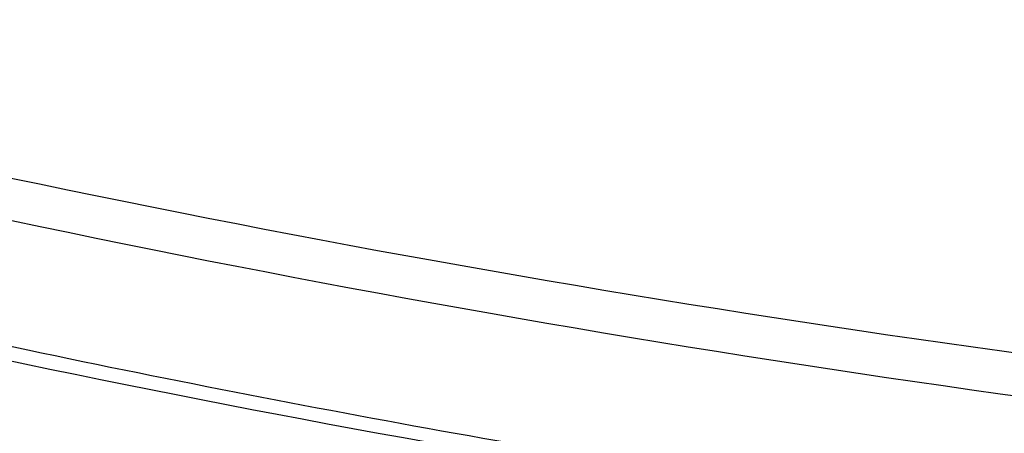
# Model space of a CAD drawing. Header units: millimetres. Extents: x -117 to 444, y -157 to 472.
# Tile 118 of 160: x 171.99 to 183.88, y 266.35 to 271.34. Entities that reach past the tile are written whole.
import ezdxf

# ---------------------------------------------------------------- set-up
doc = ezdxf.new("R2010")
doc.units = ezdxf.units.MM

msp = doc.modelspace()

# ---------------------------------------------------------------- linework, layer by layer
at = {"color": 7, "linetype": 'Continuous', "lineweight": 25}
for points, knots in [([(163.779, 271.343), (170.948, 269.471), (178.213, 268.06), (189.255, 266.642), (192.944, 266.288), (200.331, 265.818), (204.03, 265.701), (209.588, 265.703), (211.443, 265.733), (215.151, 265.853), (217.001, 265.943), (222.535, 266.301), (226.207, 266.656), (237.166, 268.069), (244.4, 269.473), (251.56, 271.343)], [0, 0, 0, 0, 0.25, 0.25, 0.375, 0.375, 0.5, 0.5, 0.5625, 0.5625, 0.625, 0.625, 0.75, 0.75, 1, 1, 1, 1]), ([(163.794, 270.838), (170.963, 268.957), (178.214, 267.545), (187.38, 266.362), (189.218, 266.155), (192.905, 265.799), (194.752, 265.651), (200.288, 265.296), (203.98, 265.177), (211.365, 265.178), (215.058, 265.296), (220.598, 265.652), (222.446, 265.8), (226.13, 266.156), (227.967, 266.363), (237.127, 267.545), (244.376, 268.957), (251.545, 270.838)], [0, 0, 0, 0, 0.25, 0.25, 0.3125, 0.3125, 0.375, 0.375, 0.5, 0.5, 0.625, 0.625, 0.6875, 0.6875, 0.75, 0.75, 1, 1, 1, 1]), ([(250.708, 269.095), (243.671, 267.285), (236.557, 265.927), (227.569, 264.79), (225.767, 264.59), (222.153, 264.248), (220.341, 264.105), (214.911, 263.764), (211.291, 263.65), (204.05, 263.65), (200.429, 263.763), (194.998, 264.105), (193.186, 264.248), (189.573, 264.59), (187.771, 264.79), (182.379, 265.472), (178.803, 266.039), (173.468, 267.059), (171.694, 267.426), (168.155, 268.218), (166.389, 268.643), (164.631, 269.095)], [0, 0, 0, 0, 0.25, 0.25, 0.3125, 0.3125, 0.375, 0.375, 0.5, 0.5, 0.625, 0.625, 0.6875, 0.6875, 0.75, 0.75, 0.875, 0.875, 0.9375, 0.9375, 1, 1, 1, 1]), ([(247.24, 268.056), (240.767, 266.548), (234.215, 265.414), (225.926, 264.465), (224.264, 264.298), (220.941, 264.014), (219.278, 263.895), (214.286, 263.611), (210.953, 263.517), (205.946, 263.519), (204.274, 263.543), (200.936, 263.64), (199.27, 263.712), (194.285, 263.999), (190.977, 264.284), (181.096, 265.42), (174.567, 266.549), (168.098, 268.056)], [0, 0, 0, 0, 0.25, 0.25, 0.3125, 0.3125, 0.375, 0.375, 0.5, 0.5, 0.5625, 0.5625, 0.625, 0.625, 0.75, 0.75, 1, 1, 1, 1])]:
    msp.add_open_spline(points, degree=3, knots=knots, dxfattribs=at)

doc.saveas('drawing.dxf')
